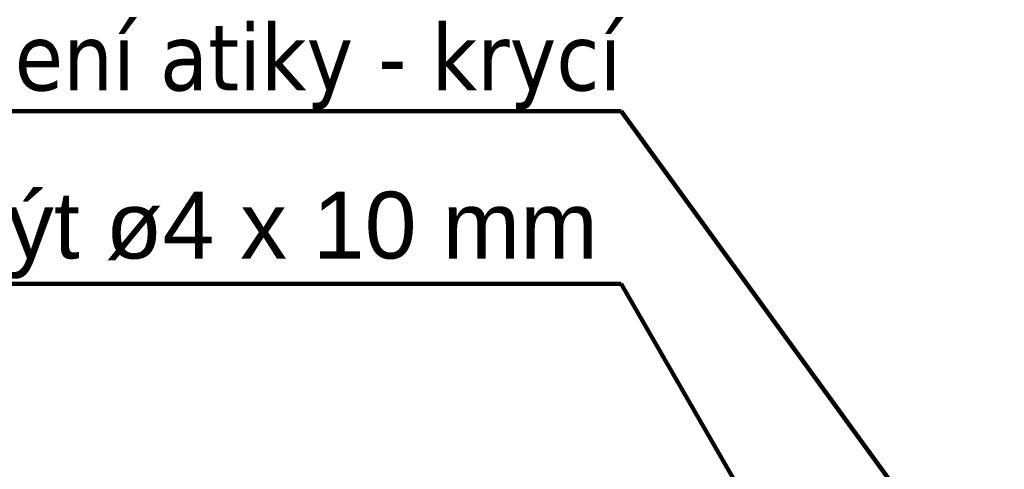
# Model space of a CAD drawing. Header units: millimetres. Extents: x -485339 to 350584, y -1189936 to 0.
# Tile 25 of 256: x -312855 to -312560, y -1061478 to -1061343. Entities that reach past the tile are written whole.
import ezdxf

# ---------------------------------------------------------------- set-up
doc = ezdxf.new("R2010")
doc.units = ezdxf.units.MM
doc.header["$LTSCALE"] = 10
doc.layers.add('N_popis', color=10, linetype='Continuous', lineweight=18)
doc.styles.add('Andy', font='arial.ttf')
doc.styles.get("Standard").update_dxf_attribs({"font": 'simplex.shx', "width": 0.8})
doc.dimstyles.get("Standard").update_dxf_attribs({"dimtxt": 0.18, "dimasz": 0.18, "dimexe": 0.18, "dimexo": 0.0625, "dimgap": 0.09, "dimtad": 0, "dimtih": 1, "dimtoh": 1, "dimdec": 4, "dimzin": 0, "dimdsep": 46, "dimtxsty": 'Standard', "dimcen": 0.09, "dimadec": 0, "dimazin": 0, "dimtfac": 1, "dimtdec": 4, "dimtofl": 0, "dimtmove": 0, "dimatfit": 3, "dimfxl": 1, "dimtolj": 1, "dimtzin": 0, "dimarcsym": 0})

msp = doc.modelspace()

# ---------------------------------------------------------------- texts
at = {"layer": 'N_popis', "char_height": 20, "attachment_point": 6, "style": 'Andy'}
for s, insert in [('\\fTahoma|b0|i0|c238;Plechový profil pro ztužení atiky - krycí', (-312674.44, -1061356.98)), ('Nerezový nýt ø4 x 10 mm', (-312681.51, -1061407.46))]:
    msp.add_mtext(s, dxfattribs=dict(at, insert=insert))

# ---------------------------------------------------------------- leaders
at = {"layer": 'N_popis'}
for points in [[(-312536.3, -1061560.06), (-312674.54, -1061370.36), (-313014.1, -1061370.36)], [(-312598.02, -1061554.62), (-312674.54, -1061422.01), (-312906.1, -1061422.01)]]:
    msp.add_leader(points, dimstyle='Standard', override={"dimscale": 0.75, "dimtxt": 10, "dimasz": 10, "dimgap": 5, "dimtad": 1, "dimtxsty": 'Standard', "dimclrd": 0, "dimlwd": 65534}, dxfattribs=at)

doc.saveas('drawing.dxf')
